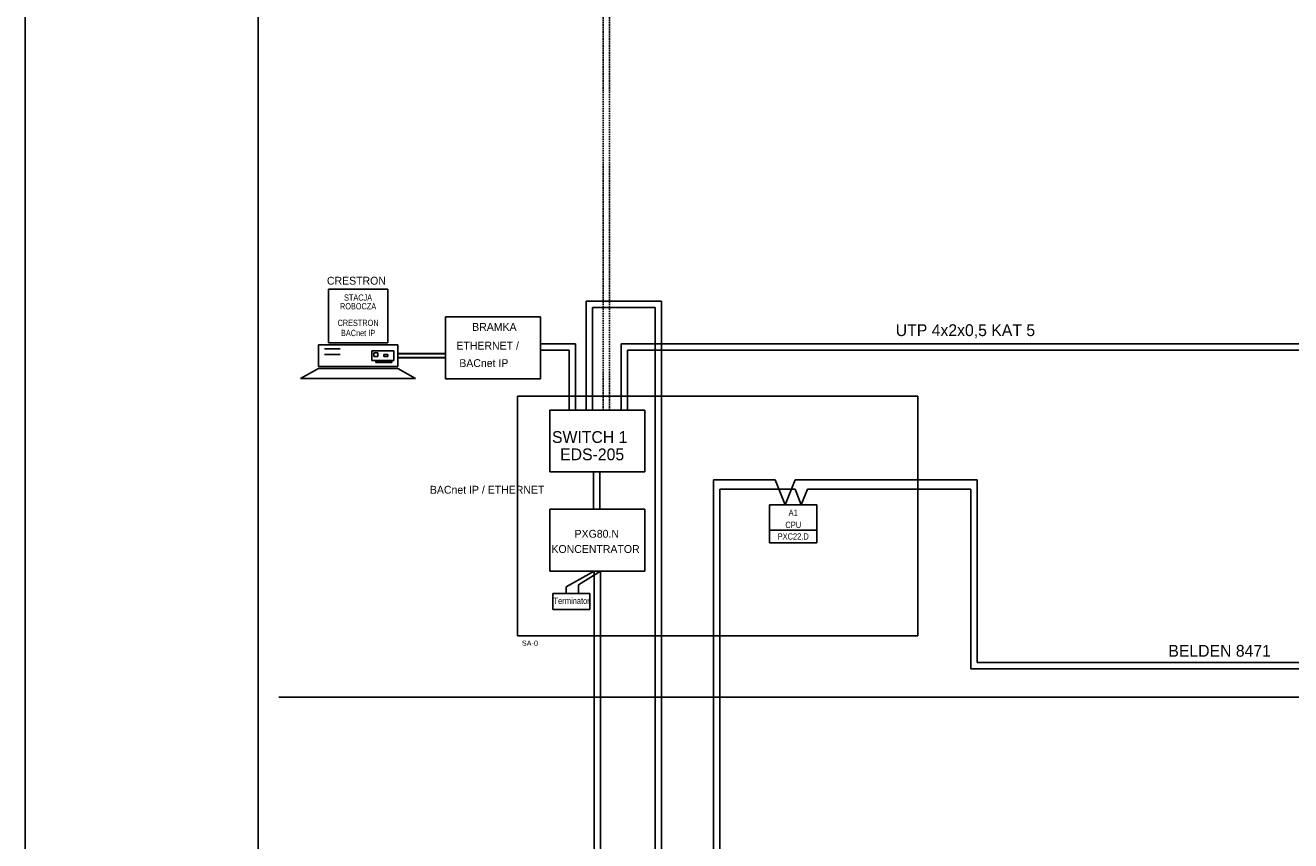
# Model space of a CAD drawing. Header units: millimetres. Extents: x -4295 to 10692, y -6128 to -188.
# Tile 5 of 30: x -4295 to -2665, y -3433 to -2383. Entities that reach past the tile are written whole.
import ezdxf
from ezdxf.enums import TextEntityAlignment as Align

# ---------------------------------------------------------------- set-up
doc = ezdxf.new("R2010")
doc.units = ezdxf.units.MM
doc.linetypes.add('ACISOWELD', pattern=[3, 2, -1])
doc.linetypes.add('DOT2', pattern=[0.125, 0, -0.125])
for name, color, linetype in [('AIS_SZAFY', 184, 'Continuous'), ('AIS_tabelka', 184, 'Continuous'), ('BACnet_LON', 170, 'Continuous'), ('BMS_podkład', 184, 'DOT2')]:
    doc.layers.add(name, color=color, linetype=linetype)
doc.layers.add('ETHERNET', color=10, linetype='Continuous', lineweight=30)
doc.styles.add('VARSOVIA', font='ARIALN.TTF')

msp = doc.modelspace()

# ---------------------------------------------------------------- linework, layer by layer
at = {"color": 1}
for p, q in [((-3827.7, -2723.1), (-3904.2, -2723.1)), ((-3904.2, -2723.1), (-3904.2, -2792)), ((-3827.7, -2792), (-3827.7, -2723.1)), ((-3917, -2794.6), (-3814.9, -2794.6)), ((-3917, -2822.6), (-3917, -2794.6)), ((-3888.9, -2799.7), (-3909.4, -2799.7)), ((-3904.2, -2792), (-3827.7, -2792)), ((-3848.1, -2815), (-3848.1, -2802.2)), ((-3848.1, -2802.2), (-3820, -2802.2)), ((-3820, -2802.2), (-3820, -2815)), ((-3814.9, -2794.6), (-3814.9, -2822.6)), ((-3814.9, -2794.6), (-3814.9, -2811)), ((-3888.9, -2807.3), (-3909.4, -2807.3)), ((-3820, -2815), (-3848.1, -2815)), ((-3845.6, -2809.9), (-3845.6, -2804.8)), ((-3845.6, -2804.8), (-3840.5, -2804.8)), ((-3840.5, -2809.9), (-3845.6, -2809.9)), ((-3843, -2817.5), (-3843, -2815)), ((-3843, -2815), (-3822.6, -2815)), ((-3822.6, -2817.5), (-3843, -2817.5)), ((-3841.8, -2815), (-3841.8, -2817.5)), ((-3840.5, -2804.8), (-3840.5, -2809.9)), ((-3840.5, -2815), (-3840.5, -2817.5)), ((-3839.2, -2815), (-3839.2, -2817.5)), ((-3837.9, -2815), (-3837.9, -2817.5)), ((-3836.7, -2815), (-3836.7, -2817.5)), ((-3835.4, -2815), (-3835.4, -2817.5)), ((-3834.1, -2815), (-3834.1, -2817.5)), ((-3832.8, -2809.9), (-3832.8, -2807.3)), ((-3832.8, -2807.3), (-3827.7, -2807.3)), ((-3827.7, -2809.9), (-3832.8, -2809.9)), ((-3832.8, -2815), (-3832.8, -2817.5)), ((-3831.6, -2815), (-3831.6, -2817.5)), ((-3830.3, -2815), (-3830.3, -2817.5)), ((-3829, -2815), (-3829, -2817.5)), ((-3827.7, -2807.3), (-3827.7, -2809.9)), ((-3827.7, -2815), (-3827.7, -2817.5)), ((-3826.4, -2815), (-3826.4, -2817.5)), ((-3825.2, -2815), (-3825.2, -2817.5)), ((-3823.9, -2815), (-3823.9, -2817.5)), ((-3822.6, -2815), (-3822.6, -2817.5)), ((-3917, -2825.2), (-3940, -2838)), ((-3814.9, -2822.6), (-3917, -2822.6)), ((-3814.9, -2825.2), (-3917, -2825.2)), ((-3792, -2838), (-3814.9, -2825.2)), ((-3940, -2838), (-3792, -2838)), ((-3940, -2838), (-3877.9, -2838))]:
    msp.add_line(p, q, dxfattribs=at)
at = {"layer": 'AIS_SZAFY'}
for p, q in [((-3631, -2758.8), (-3753.3, -2758.8)), ((-3753.3, -2838.4), (-3753.3, -2758.8)), ((-3631, -2758.8), (-3631, -2838.4)), ((-3631, -2838.4), (-3753.3, -2838.4)), ((-3660.8, -3169.3), (-3660.8, -2860.8)), ((-3660.8, -2860.8), (-3145.1, -2860.8)), ((-3145.1, -2860.8), (-3145.1, -3169.4)), ((-3496.6, -2878.8), (-3618.8, -2878.8)), ((-3618.8, -2958.4), (-3618.8, -2878.8)), ((-3496.6, -2878.8), (-3496.6, -2958.4)), ((-3496.6, -2958.4), (-3618.8, -2958.4)), ((-3496.6, -3006.4), (-3618.8, -3006.4)), ((-3618.8, -3086), (-3618.8, -3006.4)), ((-3496.6, -3006.4), (-3496.6, -3086)), ((-3496.6, -3086), (-3618.8, -3086)), ((-3660.8, -3169.3), (-3660.8, -3109.9)), ((-3145.1, -3169.4), (-3660.8, -3169.3))]:
    msp.add_line(p, q, dxfattribs=at)
at = {"layer": 'AIS_tabelka'}
for p, q in [((-4294.6, -5533.2), (-4294.6, -1333.2)), ((-3994.6, -5483.2), (-3994.6, -1383.2))]:
    msp.add_line(p, q, dxfattribs=at)
at = {"layer": 'AIS_tabelka', "color": 6}
msp.add_line((-3968.1, -3248.2), (1521.9, -3248.2), dxfattribs=at)
at = {"layer": 'BACnet_LON', "linetype": 'ACISOWELD'}
for p, q in [((-3550.4, -2878.8), (-3550.4, -2078.4)), ((-3542.3, -2878.8), (-3542.3, -2070.3))]:
    msp.add_line(p, q, dxfattribs=at)
at = {"layer": 'BACnet_LON'}
for p, q in [((-3572.3, -2878.8), (-3572.3, -2738.4)), ((-3572.3, -2738.4), (-3475.2, -2738.4)), ((-3564.2, -2878.8), (-3564.2, -2746.5)), ((-3564.2, -2746.5), (-3483.3, -2746.5)), ((-3483.3, -4100.2), (-3483.3, -2746.5)), ((-3475.2, -4092.1), (-3475.2, -2738.4)), ((-3586, -2793.3), (-3631.2, -2793.3)), ((-3594.1, -2801.4), (-3631.2, -2801.4)), ((-3594.1, -2878.8), (-3594.1, -2801.4)), ((-3586, -2878.8), (-3586, -2793.3)), ((-3527, -2878.8), (-3527, -2793.3)), ((-2448, -2793.3), (-3527, -2793.3)), ((-3518.9, -2878.8), (-3518.9, -2801.4)), ((-2456.1, -2801.4), (-3518.9, -2801.4)), ((-3562.7, -3006.4), (-3562.7, -2958.4)), ((-3554.6, -3006.4), (-3554.6, -2958.4)), ((-3335.9, -2968.5), (-3408.2, -2968.5)), ((-3408.2, -4187.4), (-3408.2, -2968.5)), ((-3335.9, -2980.6), (-3400.1, -2980.6)), ((-3400.1, -4175.2), (-3400.1, -2980.6)), ((-3335.9, -2968.5), (-3364.2, -2968.5)), ((-3328.7, -2968.5), (-3335.9, -2968.5)), ((-3328.7, -2968.5), (-3335.9, -2968.5)), ((-3303.2, -2980.6), (-3335.9, -2980.6)), ((-3315.8, -3000.9), (-3328.7, -2968.5)), ((-3302.8, -2968.5), (-3315.8, -3000.9)), ((-3295.1, -3000.9), (-3303.2, -2980.6)), ((-3068.5, -2968.5), (-3302.8, -2968.5)), ((-3287, -2980.6), (-3295.1, -3000.9)), ((-3076.6, -2980.6), (-3287, -2980.6)), ((-3076.6, -3211.8), (-3076.6, -2980.6)), ((-3068.5, -3203.7), (-3068.5, -2968.5)), ((-3335.9, -3000.9), (-3275.1, -3000.9)), ((-3335.9, -3017.1), (-3335.9, -3000.9)), ((-3275.1, -3000.9), (-3275.1, -3017.1)), ((-3335.9, -3033.3), (-3335.9, -3017.1)), ((-3275.1, -3017.1), (-3275.1, -3033.3)), ((-3335.9, -3049.5), (-3335.9, -3033.3)), ((-3335.9, -3033.3), (-3275.1, -3033.3)), ((-3335.9, -3033.3), (-3275.1, -3033.3)), ((-3275.1, -3033.3), (-3275.1, -3049.5)), ((-3335.9, -3049.5), (-3275.1, -3049.5)), ((-3562, -3086), (-3597.9, -3106.5)), ((-3553.9, -3086), (-3582.2, -3103.9)), ((-3562, -4582.8), (-3562, -3086)), ((-3553.9, -4574.7), (-3553.9, -3086)), ((-3597.9, -3114.7), (-3597.9, -3106.5)), ((-3582.2, -3115), (-3582.2, -3103.9)), ((-3408.2, -3109.9), (-3408.2, -3101.8)), ((-3615, -3114.7), (-3567.3, -3114.7)), ((-3615, -3135.3), (-3615, -3114.7)), ((-3567.3, -3114.7), (-3567.3, -3135.3)), ((-3615, -3135.3), (-3567.3, -3135.3)), ((-2026.1, -3203.7), (-3068.5, -3203.7)), ((-2018, -3211.8), (-3076.6, -3211.8))]:
    msp.add_line(p, q, dxfattribs=at)
at = {"layer": 'ETHERNET', "lineweight": 30}
for p, q in [((-3814.9, -2806), (-3753.3, -2806)), ((-3814.9, -2811), (-3753.3, -2811))]:
    msp.add_line(p, q, dxfattribs=at)

# ---------------------------------------------------------------- texts
at = {"color": 1, "linetype": 'DOT2', "width": 0.8}
for s, p in [('STACJA', (-3866, -2733.8)), ('ROBOCZA', (-3866, -2745)), ('CRESTRON', (-3866, -2766.4)), ('BACnet IP', (-3866, -2779.4))]:
    msp.add_text(s, height=8.1, dxfattribs=at).set_placement(p, align=Align.MIDDLE_CENTER)
at = {"layer": 'BMS_podkład', "color": 4}
for s, height, p in [('CRESTRON', 10.12, (-3906.1, -2712.1)), ('UTP 4x2x0,5 KAT 5', 15.188, (-3173.4, -2775.8)), ('EDS-205', 15.19, (-3605.7, -2935.7)), ('BACnet IP / ETHERNET', 10.125, (-3773.5, -2981.3)), ('PXG80.N', 10.12, (-3587.1, -3038)), ('BELDEN 8471', 15.188, (-2822.3, -3188.7))]:
    msp.add_text(s, height=height, dxfattribs=at).set_placement(p, align=Align.MIDDLE_LEFT)
at = {"layer": 'BMS_podkład'}
for s, height, p in [('BRAMKA', 10.12, (-3719, -2771.6)), ('ETHERNET /', 10.12, (-3739.3, -2795.7)), ('BACnet IP', 10.12, (-3735.6, -2818.2)), ('SWITCH 1', 15.19, (-3616.2, -2913.4)), ('KONCENTRATOR', 10.125, (-3616.9, -3057.6)), ('SA-0', 6.75, (-3655, -3178.9))]:
    msp.add_text(s, height=height, dxfattribs=at).set_placement(p, align=Align.MIDDLE_LEFT)
at = {"layer": 'BMS_podkład', "style": 'VARSOVIA'}
for s, p in [('A1', (-3305.5, -3011)), ('CPU', (-3305.4, -3026.5)), ('PXC22.D', (-3305.5, -3041.4)), ('Terminator', (-3590.9, -3124.3))]:
    msp.add_text(s, height=8.1, dxfattribs=at).set_placement(p, align=Align.MIDDLE_CENTER)

doc.saveas('drawing.dxf')
